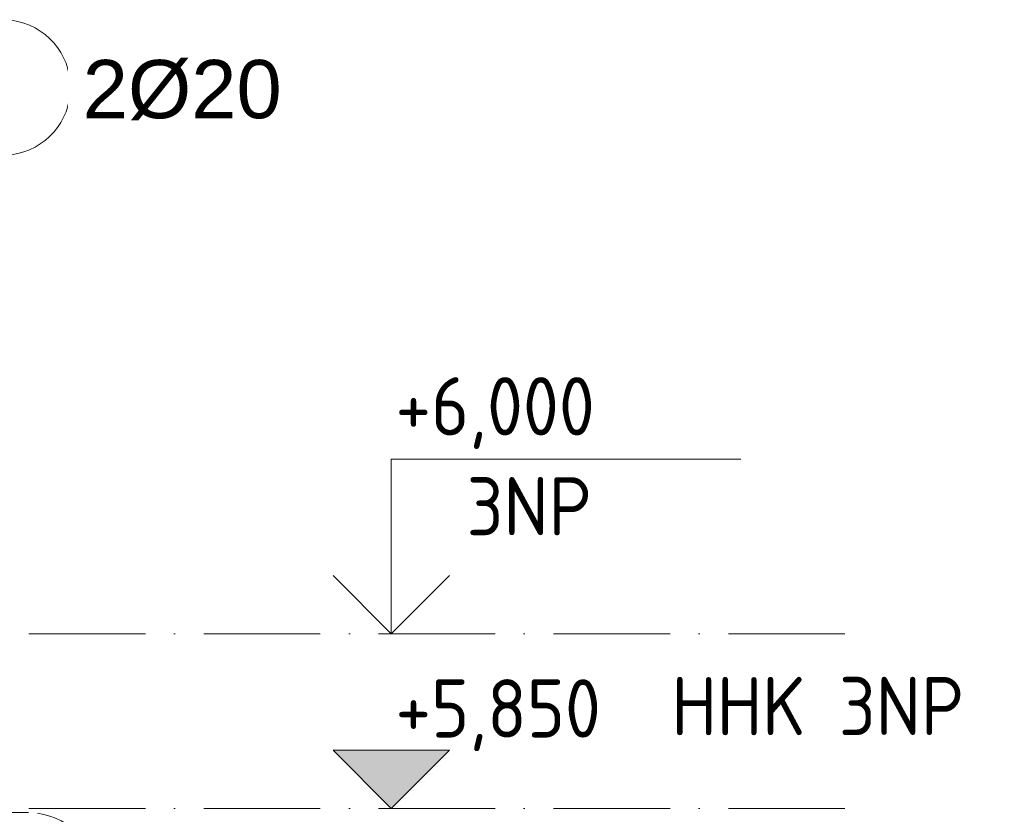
# Model space of a CAD drawing. Header units: millimetres. Extents: x 4307 to 42792, y 1610 to 10025.
# Tile 191 of 256: x 27860 to 28705, y 5845 to 6527. Entities that reach past the tile are written whole.
import ezdxf

# ---------------------------------------------------------------- set-up
doc = ezdxf.new("R2010")
doc.units = ezdxf.units.MM
doc.linetypes.add('Čerchovaná', pattern=[150, 100, -25, 0, -25])
doc.layers.add('A-FLOR-LEVL', color=51, linetype='Continuous', lineweight=5)
doc.layers.add('S-RBAR-IDEN', color=171, linetype='Continuous', lineweight=5)
doc.styles.add('Arial', font='arial.ttf', dxfattribs={"height": 50})
doc.styles.add('ISOCPEUR', font='isocpeur.ttf', dxfattribs={"width": 0.9, "height": 50})

# ---------------------------------------------------------------- blocks, each defined once
blk = doc.blocks.new('Podlaží - Výšková kačena-16046-V2')
at = {"layer": 'A-FLOR-LEVL'}
for p, q in [((16817.05, 2920), (17117.05, 2920)), ((16817.05, 2770), (16817.05, 2920)), ((16767.05, 2820), (16817.05, 2770)), ((16867.05, 2820), (16817.05, 2770))]:
    blk.add_line(p, q, dxfattribs=at)
blk = doc.blocks.new('Podlaží - Výšková kačena-487224-V2')
at = {"layer": 'A-FLOR-LEVL'}
blk.add_hatch(color=256, dxfattribs=at).paths.add_polyline_path([(16867.05, 2655), (16817.05, 2605), (16767.05, 2655)])
for p, q in [((16767.05, 2655), (16817.05, 2605)), ((16867.05, 2655), (16767.05, 2655)), ((16767.05, 2655), (16817.05, 2605)), ((16867.05, 2655), (16817.05, 2605)), ((16817.05, 2605), (16867.05, 2655))]:
    blk.add_line(p, q, dxfattribs=at)
blk = doc.blocks.new('Popisek výztuže - _Typ_ množství_PRAVÝ-500031-V2')
at = {"layer": 'S-RBAR-IDEN'}
for p, q in [((16505.76, 5846.44), (16396.07, 5846.44)), ((16396.07, 5730.01), (16505.76, 5730.01))]:
    blk.add_line(p, q, dxfattribs=at)
for centre, start, end in [((16396.07, 5788.23), 90, 270), ((16505.76, 5788.23), 277.64339, 82.35661)]:
    blk.add_arc(centre, 58.22, start, end, dxfattribs=at)

msp = doc.modelspace()

# ---------------------------------------------------------------- linework, layer by layer
at = {"layer": 'A-FLOR-LEVL', "linetype": 'Čerchovaná'}
for p, q in [((26216.31, 6000), (28576.95, 6000)), ((26216.31, 5850), (28576.95, 5850))]:
    msp.add_line(p, q, dxfattribs=at)

# ---------------------------------------------------------------- block references
at = {"layer": 'A-FLOR-LEVL'}
for name, p in [('Podlaží - Výšková kačena-16046-V2', (11361.46, 3230)), ('Podlaží - Výšková kačena-487224-V2', (11361.46, 3245))]:
    msp.add_blockref(name, p, dxfattribs=at)
at = {"layer": 'S-RBAR-IDEN'}
for p in [(11339.15, 680.67), (11361.46, 0)]:
    msp.add_blockref('Popisek výztuže - _Typ_ množství_PRAVÝ-500031-V2', p, dxfattribs=at)

# ---------------------------------------------------------------- texts
at = {"layer": 'A-FLOR-LEVL', "char_height": 50, "attachment_point": 1, "style": 'ISOCPEUR'}
for s, insert, width in [('+6,000', (28182.04, 6220.27), 218.2594), ('3NP', (28243.14, 6134.38), 129.8734), ('+5,850', (28182.04, 5960.89), 218.2594), ('HHK 3NP', (28418.93, 5962.9), 299.4303)]:
    msp.add_mtext(s, dxfattribs=dict(at, insert=insert, width=width))
at = {"layer": 'S-RBAR-IDEN', "insert": (27913.63, 6492.52), "char_height": 50, "width": 210.443, "attachment_point": 1, "style": 'Arial', "bg_fill": 3, "box_fill_scale": 1.25, "bg_fill_color": 256, "bg_fill_true_color": 13158600, "bg_fill_transparency": 0}
msp.add_mtext('2Ø20', dxfattribs=at)

doc.saveas('drawing.dxf')
